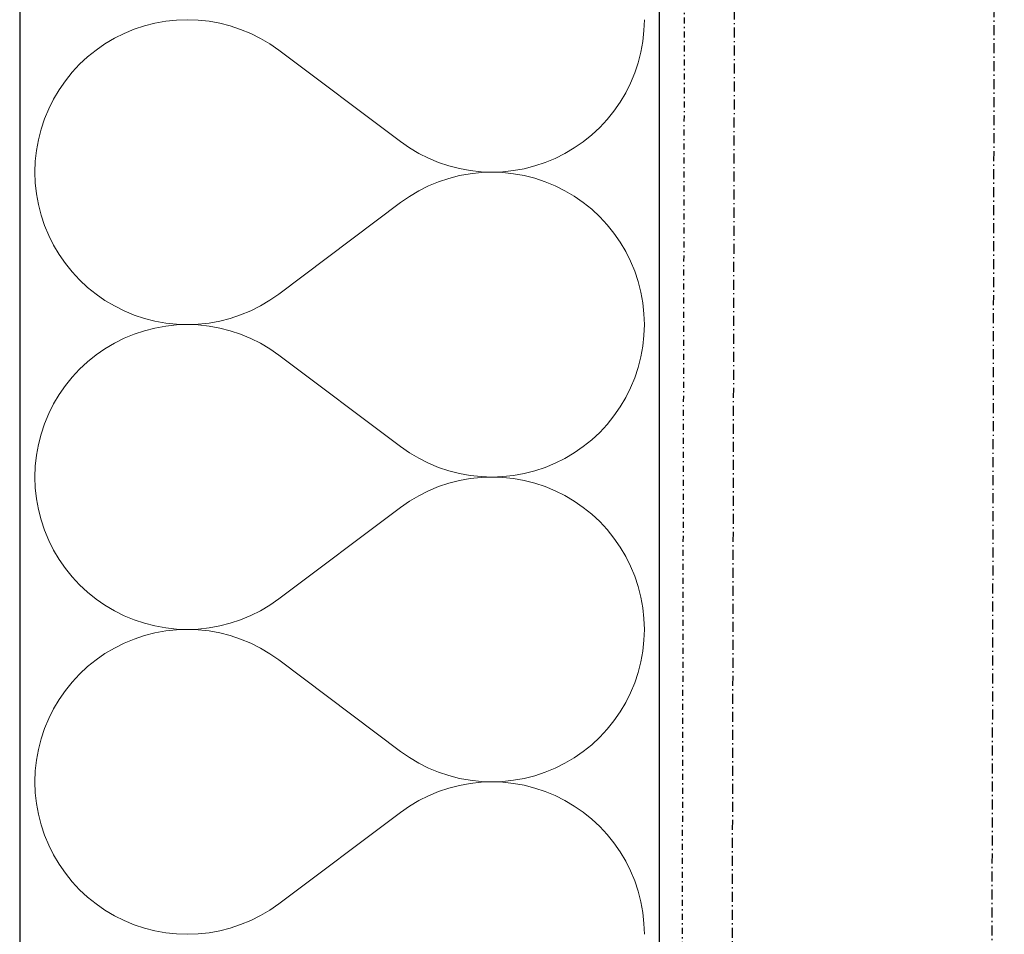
# Model space of a CAD drawing. Header units: millimetres. Extents: x -24674 to 2959, y -2716 to 20653.
# Tile 105 of 161: x -322 to -76, y 2971 to 3200. Entities that reach past the tile are written whole.
import ezdxf

# ---------------------------------------------------------------- set-up
doc = ezdxf.new("R2010")
doc.units = ezdxf.units.MM
doc.header["$MEASUREMENT"] = 0
for name, pattern in [('Wipeout_Contour', [1000, 0, -1000]), ('Čerchovaná M', [4.5, 2.5, -0.85, 0.3, -0.85]), ('Čerchovaná S', [3.5, 1.5, -0.85, 0.3, -0.85])]:
    doc.linetypes.add(name, pattern=pattern)
for name, color, linetype in [('9._POHLED ZÁPADNÍ_1_Nové_Konstrukce - krov', 7, 'Continuous'), ('9._POHLED ZÁPADNÍ_1_Nové_Konstrukce - nosné', 7, 'Continuous'), ('9._POHLED ZÁPADNÍ_1_Nové_Výplně - Povrchové', 7, 'Continuous'), ('9._POHLED ZÁPADNÍ_1_Nové_Výplně – Řezové', 7, 'Continuous'), ('9._POHLED ZÁPADNÍ_1_VÝTAH VAR 1', 7, 'Continuous')]:
    doc.layers.add(name, color=color, linetype=linetype)

# ---------------------------------------------------------------- blocks, each defined once
blk = doc.blocks.new('*X13', base_point=(-27719.5, -6043.99))
at = {"layer": '9._POHLED ZÁPADNÍ_1_Nové_Výplně – Řezové', "color": 21, "linetype": 'Continuous', "lineweight": 20, "true_color": 0xffaaaa}
for p, q in [((-290.5, 3198.46), (-293.08, 3197.6)), ((-287.87, 3199.13), (-290.5, 3198.46)), ((-285.19, 3199.62), (-287.87, 3199.13)), ((-282.48, 3199.9), (-285.19, 3199.62)), ((-279.76, 3200), (-282.48, 3199.9)), ((-277.05, 3199.9), (-279.76, 3200)), ((-274.34, 3199.61), (-277.05, 3199.9)), ((-271.66, 3199.12), (-274.34, 3199.61)), ((-269.03, 3198.45), (-271.66, 3199.12)), ((-266.45, 3197.59), (-269.03, 3198.45)), ((-165.6, 3197.28), (-165.5, 3200)), ((-295.6, 3196.56), (-298.03, 3195.35)), ((-293.08, 3197.6), (-295.6, 3196.56)), ((-263.93, 3196.54), (-266.45, 3197.59)), ((-261.5, 3195.32), (-263.93, 3196.54)), ((-165.89, 3194.58), (-165.6, 3197.28)), ((-300.37, 3193.96), (-302.61, 3192.41)), ((-298.03, 3195.35), (-300.37, 3193.96)), ((-259.16, 3193.93), (-261.5, 3195.32)), ((-256.93, 3192.38), (-259.16, 3193.93)), ((-166.37, 3191.9), (-165.89, 3194.58)), ((-304.73, 3190.7), (-306.72, 3188.85)), ((-302.61, 3192.41), (-304.73, 3190.7)), ((-256.93, 3192.38), (-226.46, 3169.52)), ((-167.05, 3189.26), (-166.37, 3191.9)), ((-306.72, 3188.85), (-308.57, 3186.86)), ((-167.91, 3186.68), (-167.05, 3189.26)), ((-308.57, 3186.86), (-310.28, 3184.74)), ((-168.95, 3184.17), (-167.91, 3186.68)), ((-310.28, 3184.74), (-311.83, 3182.51)), ((-170.17, 3181.74), (-168.95, 3184.17)), ((-311.83, 3182.51), (-313.22, 3180.17)), ((-171.56, 3179.4), (-170.17, 3181.74)), ((-313.22, 3180.17), (-314.44, 3177.74)), ((-173.11, 3177.16), (-171.56, 3179.4)), ((-314.44, 3177.74), (-315.48, 3175.22)), ((-174.81, 3175.04), (-173.11, 3177.16)), ((-315.48, 3175.22), (-316.34, 3172.64)), ((-176.67, 3173.05), (-174.81, 3175.04)), ((-316.34, 3172.64), (-317.01, 3170.01)), ((-180.78, 3169.49), (-178.66, 3171.2)), ((-178.66, 3171.2), (-176.67, 3173.05)), ((-317.01, 3170.01), (-317.5, 3167.33)), ((-226.46, 3169.52), (-224.22, 3167.97)), ((-183.02, 3167.94), (-180.78, 3169.49)), ((-317.5, 3167.33), (-317.79, 3164.62)), ((-224.22, 3167.97), (-221.88, 3166.58)), ((-221.88, 3166.58), (-219.45, 3165.36)), ((-187.79, 3165.34), (-185.36, 3166.56)), ((-185.36, 3166.56), (-183.02, 3167.94)), ((-317.79, 3164.62), (-317.88, 3161.9)), ((-219.45, 3165.36), (-216.94, 3164.32)), ((-216.94, 3164.32), (-214.36, 3163.46)), ((-192.88, 3163.44), (-190.3, 3164.3)), ((-190.3, 3164.3), (-187.79, 3165.34)), ((-317.88, 3161.9), (-317.79, 3159.19)), ((-214.36, 3163.46), (-211.72, 3162.78)), ((-211.72, 3161.03), (-214.36, 3160.35)), ((-211.72, 3162.78), (-209.05, 3162.3)), ((-209.05, 3161.51), (-211.72, 3161.03)), ((-209.05, 3162.3), (-206.34, 3162)), ((-206.34, 3161.81), (-209.05, 3161.51)), ((-206.34, 3162), (-203.62, 3161.9)), ((-203.62, 3161.9), (-206.34, 3161.81)), ((-203.62, 3161.9), (-200.9, 3162)), ((-200.9, 3161.81), (-203.62, 3161.9)), ((-200.9, 3162), (-198.2, 3162.29)), ((-198.2, 3161.52), (-200.9, 3161.81)), ((-198.2, 3162.29), (-195.52, 3162.77)), ((-195.52, 3161.04), (-198.2, 3161.52)), ((-195.52, 3162.77), (-192.88, 3163.44)), ((-192.88, 3160.37), (-195.52, 3161.04)), ((-317.79, 3159.19), (-317.5, 3156.48)), ((-216.94, 3159.49), (-219.45, 3158.45)), ((-214.36, 3160.35), (-216.94, 3159.49)), ((-190.3, 3159.51), (-192.88, 3160.37)), ((-187.79, 3158.47), (-190.3, 3159.51)), ((-317.5, 3156.48), (-317.01, 3153.8)), ((-221.88, 3157.23), (-224.22, 3155.84)), ((-219.45, 3158.45), (-221.88, 3157.23)), ((-185.36, 3157.25), (-187.79, 3158.47)), ((-183.02, 3155.87), (-185.36, 3157.25)), ((-317.01, 3153.8), (-316.34, 3151.17)), ((-256.93, 3131.43), (-226.46, 3154.29)), ((-224.22, 3155.84), (-226.46, 3154.29)), ((-180.78, 3154.31), (-183.02, 3155.87)), ((-178.66, 3152.61), (-180.78, 3154.31)), ((-176.67, 3150.76), (-178.66, 3152.61)), ((-316.34, 3151.17), (-315.48, 3148.59)), ((-174.81, 3148.76), (-176.67, 3150.76)), ((-173.11, 3146.65), (-174.81, 3148.76)), ((-315.48, 3148.59), (-314.44, 3146.07)), ((-171.56, 3144.41), (-173.11, 3146.65)), ((-314.44, 3146.07), (-313.22, 3143.64)), ((-170.17, 3142.07), (-171.56, 3144.41)), ((-313.22, 3143.64), (-311.83, 3141.3)), ((-168.95, 3139.64), (-170.17, 3142.07)), ((-311.83, 3141.3), (-310.28, 3139.07)), ((-310.28, 3139.07), (-308.57, 3136.95)), ((-167.91, 3137.13), (-168.95, 3139.64)), ((-308.57, 3136.95), (-306.72, 3134.96)), ((-167.05, 3134.55), (-167.91, 3137.13)), ((-306.72, 3134.96), (-304.73, 3133.11)), ((-166.37, 3131.91), (-167.05, 3134.55)), ((-304.73, 3133.11), (-302.61, 3131.4)), ((-165.89, 3129.23), (-166.37, 3131.91)), ((-302.61, 3131.4), (-300.37, 3129.85)), ((-300.37, 3129.85), (-298.03, 3128.46)), ((-261.5, 3128.48), (-259.16, 3129.88)), ((-259.16, 3129.88), (-256.93, 3131.43)), ((-165.6, 3126.53), (-165.89, 3129.23)), ((-298.03, 3128.46), (-295.6, 3127.24)), ((-295.6, 3127.24), (-293.08, 3126.2)), ((-266.45, 3126.22), (-263.93, 3127.27)), ((-263.93, 3127.27), (-261.5, 3128.48)), ((-293.08, 3126.2), (-290.5, 3125.35)), ((-290.5, 3125.35), (-287.87, 3124.68)), ((-287.87, 3124.68), (-285.19, 3124.19)), ((-285.19, 3124.19), (-282.48, 3123.9)), ((-277.05, 3123.91), (-274.34, 3124.2)), ((-274.34, 3124.2), (-271.66, 3124.69)), ((-271.66, 3124.69), (-269.03, 3125.36)), ((-269.03, 3125.36), (-266.45, 3126.22)), ((-165.5, 3123.81), (-165.6, 3126.53)), ((-290.5, 3122.27), (-293.08, 3121.41)), ((-287.87, 3122.94), (-290.5, 3122.27)), ((-285.19, 3123.42), (-287.87, 3122.94)), ((-282.48, 3123.71), (-285.19, 3123.42)), ((-282.48, 3123.9), (-279.76, 3123.81)), ((-279.76, 3123.81), (-282.48, 3123.71)), ((-279.76, 3123.81), (-277.05, 3123.91)), ((-277.05, 3123.71), (-279.76, 3123.81)), ((-274.34, 3123.42), (-277.05, 3123.71)), ((-271.66, 3122.93), (-274.34, 3123.42)), ((-269.03, 3122.26), (-271.66, 3122.93)), ((-266.45, 3121.4), (-269.03, 3122.26)), ((-165.6, 3121.09), (-165.5, 3123.81)), ((-295.6, 3120.37), (-298.03, 3119.16)), ((-293.08, 3121.41), (-295.6, 3120.37)), ((-263.93, 3120.35), (-266.45, 3121.4)), ((-261.5, 3119.13), (-263.93, 3120.35)), ((-165.89, 3118.39), (-165.6, 3121.09)), ((-300.37, 3117.77), (-302.61, 3116.22)), ((-298.03, 3119.16), (-300.37, 3117.77)), ((-259.16, 3117.74), (-261.5, 3119.13)), ((-256.93, 3116.19), (-259.16, 3117.74)), ((-166.37, 3115.71), (-165.89, 3118.39)), ((-304.73, 3114.51), (-306.72, 3112.66)), ((-302.61, 3116.22), (-304.73, 3114.51)), ((-256.93, 3116.19), (-226.46, 3093.33)), ((-167.05, 3113.07), (-166.37, 3115.71)), ((-306.72, 3112.66), (-308.57, 3110.67)), ((-167.91, 3110.49), (-167.05, 3113.07)), ((-308.57, 3110.67), (-310.28, 3108.55)), ((-168.95, 3107.98), (-167.91, 3110.49)), ((-310.28, 3108.55), (-311.83, 3106.32)), ((-170.17, 3105.55), (-168.95, 3107.98)), ((-311.83, 3106.32), (-313.22, 3103.98)), ((-171.56, 3103.21), (-170.17, 3105.55)), ((-313.22, 3103.98), (-314.44, 3101.55)), ((-173.11, 3100.97), (-171.56, 3103.21)), ((-314.44, 3101.55), (-315.48, 3099.03)), ((-174.81, 3098.85), (-173.11, 3100.97)), ((-315.48, 3099.03), (-316.34, 3096.45)), ((-176.67, 3096.86), (-174.81, 3098.85)), ((-316.34, 3096.45), (-317.01, 3093.82)), ((-180.78, 3093.3), (-178.66, 3095.01)), ((-178.66, 3095.01), (-176.67, 3096.86)), ((-317.01, 3093.82), (-317.5, 3091.14)), ((-226.46, 3093.33), (-224.22, 3091.78)), ((-183.02, 3091.75), (-180.78, 3093.3)), ((-317.5, 3091.14), (-317.79, 3088.43)), ((-224.22, 3091.78), (-221.88, 3090.39)), ((-221.88, 3090.39), (-219.45, 3089.17)), ((-187.79, 3089.15), (-185.36, 3090.37)), ((-185.36, 3090.37), (-183.02, 3091.75)), ((-317.79, 3088.43), (-317.88, 3085.71)), ((-219.45, 3089.17), (-216.94, 3088.13)), ((-216.94, 3088.13), (-214.36, 3087.27)), ((-214.36, 3087.27), (-211.72, 3086.59)), ((-195.52, 3086.58), (-192.88, 3087.25)), ((-192.88, 3087.25), (-190.3, 3088.11)), ((-190.3, 3088.11), (-187.79, 3089.15)), ((-317.88, 3085.71), (-317.79, 3083)), ((-211.72, 3084.84), (-214.36, 3084.16)), ((-211.72, 3086.59), (-209.05, 3086.11)), ((-209.05, 3085.32), (-211.72, 3084.84)), ((-209.05, 3086.11), (-206.34, 3085.81)), ((-206.34, 3085.62), (-209.05, 3085.32)), ((-206.34, 3085.81), (-203.62, 3085.71)), ((-203.62, 3085.71), (-206.34, 3085.62)), ((-203.62, 3085.71), (-200.9, 3085.81)), ((-200.9, 3085.62), (-203.62, 3085.71)), ((-200.9, 3085.81), (-198.2, 3086.1)), ((-198.2, 3085.33), (-200.9, 3085.62)), ((-198.2, 3086.1), (-195.52, 3086.58)), ((-195.52, 3084.85), (-198.2, 3085.33)), ((-192.88, 3084.18), (-195.52, 3084.85)), ((-317.79, 3083), (-317.5, 3080.29)), ((-219.45, 3082.26), (-221.88, 3081.04)), ((-216.94, 3083.3), (-219.45, 3082.26)), ((-214.36, 3084.16), (-216.94, 3083.3)), ((-190.3, 3083.32), (-192.88, 3084.18)), ((-187.79, 3082.28), (-190.3, 3083.32)), ((-185.36, 3081.06), (-187.79, 3082.28)), ((-317.5, 3080.29), (-317.01, 3077.61)), ((-221.88, 3081.04), (-224.22, 3079.65)), ((-183.02, 3079.68), (-185.36, 3081.06)), ((-317.01, 3077.61), (-316.34, 3074.98)), ((-256.93, 3055.24), (-226.46, 3078.1)), ((-224.22, 3079.65), (-226.46, 3078.1)), ((-180.78, 3078.12), (-183.02, 3079.68)), ((-178.66, 3076.42), (-180.78, 3078.12)), ((-316.34, 3074.98), (-315.48, 3072.4)), ((-176.67, 3074.57), (-178.66, 3076.42)), ((-174.81, 3072.57), (-176.67, 3074.57)), ((-173.11, 3070.46), (-174.81, 3072.57)), ((-315.48, 3072.4), (-314.44, 3069.88)), ((-171.56, 3068.22), (-173.11, 3070.46)), ((-314.44, 3069.88), (-313.22, 3067.45)), ((-170.17, 3065.88), (-171.56, 3068.22)), ((-313.22, 3067.45), (-311.83, 3065.11)), ((-311.83, 3065.11), (-310.28, 3062.88)), ((-168.95, 3063.45), (-170.17, 3065.88)), ((-310.28, 3062.88), (-308.57, 3060.76)), ((-167.91, 3060.94), (-168.95, 3063.45)), ((-308.57, 3060.76), (-306.72, 3058.77)), ((-167.05, 3058.36), (-167.91, 3060.94)), ((-306.72, 3058.77), (-304.73, 3056.92)), ((-166.37, 3055.72), (-167.05, 3058.36)), ((-304.73, 3056.92), (-302.61, 3055.21)), ((-302.61, 3055.21), (-300.37, 3053.66)), ((-259.16, 3053.68), (-256.93, 3055.24)), ((-165.89, 3053.04), (-166.37, 3055.72)), ((-300.37, 3053.66), (-298.03, 3052.27)), ((-261.5, 3052.29), (-259.16, 3053.68)), ((-165.6, 3050.34), (-165.89, 3053.04)), ((-298.03, 3052.27), (-295.6, 3051.05)), ((-295.6, 3051.05), (-293.08, 3050.01)), ((-266.45, 3050.03), (-263.93, 3051.07)), ((-263.93, 3051.07), (-261.5, 3052.29)), ((-165.5, 3047.62), (-165.6, 3050.34)), ((-293.08, 3050.01), (-290.5, 3049.16)), ((-290.5, 3049.16), (-287.87, 3048.49)), ((-287.87, 3048.49), (-285.19, 3048)), ((-285.19, 3048), (-282.48, 3047.71)), ((-277.05, 3047.72), (-274.34, 3048.01)), ((-274.34, 3048.01), (-271.66, 3048.5)), ((-271.66, 3048.5), (-269.03, 3049.17)), ((-269.03, 3049.17), (-266.45, 3050.03)), ((-290.5, 3046.08), (-293.08, 3045.22)), ((-287.87, 3046.75), (-290.5, 3046.08)), ((-285.19, 3047.23), (-287.87, 3046.75)), ((-282.48, 3047.52), (-285.19, 3047.23)), ((-282.48, 3047.71), (-279.76, 3047.62)), ((-279.76, 3047.62), (-282.48, 3047.52)), ((-279.76, 3047.62), (-277.05, 3047.72)), ((-277.05, 3047.52), (-279.76, 3047.62)), ((-274.34, 3047.23), (-277.05, 3047.52)), ((-271.66, 3046.74), (-274.34, 3047.23)), ((-269.03, 3046.07), (-271.66, 3046.74)), ((-266.45, 3045.21), (-269.03, 3046.07)), ((-165.6, 3044.9), (-165.5, 3047.62)), ((-298.03, 3042.97), (-300.37, 3041.58)), ((-295.6, 3044.18), (-298.03, 3042.97)), ((-293.08, 3045.22), (-295.6, 3044.18)), ((-263.93, 3044.16), (-266.45, 3045.21)), ((-261.5, 3042.94), (-263.93, 3044.16)), ((-259.16, 3041.55), (-261.5, 3042.94)), ((-165.89, 3042.2), (-165.6, 3044.9)), ((-300.37, 3041.58), (-302.61, 3040.03)), ((-256.93, 3040), (-259.16, 3041.55)), ((-166.37, 3039.52), (-165.89, 3042.2)), ((-304.73, 3038.32), (-306.72, 3036.47)), ((-302.61, 3040.03), (-304.73, 3038.32)), ((-256.93, 3040), (-226.46, 3017.14)), ((-167.05, 3036.88), (-166.37, 3039.52)), ((-306.72, 3036.47), (-308.57, 3034.48)), ((-167.91, 3034.3), (-167.05, 3036.88)), ((-308.57, 3034.48), (-310.28, 3032.36)), ((-168.95, 3031.79), (-167.91, 3034.3)), ((-310.28, 3032.36), (-311.83, 3030.13)), ((-170.17, 3029.36), (-168.95, 3031.79)), ((-311.83, 3030.13), (-313.22, 3027.79)), ((-171.56, 3027.02), (-170.17, 3029.36)), ((-313.22, 3027.79), (-314.44, 3025.36)), ((-173.11, 3024.78), (-171.56, 3027.02)), ((-314.44, 3025.36), (-315.48, 3022.84)), ((-174.81, 3022.66), (-173.11, 3024.78)), ((-315.48, 3022.84), (-316.34, 3020.26)), ((-176.67, 3020.67), (-174.81, 3022.66)), ((-316.34, 3020.26), (-317.01, 3017.62)), ((-180.78, 3017.11), (-178.66, 3018.82)), ((-178.66, 3018.82), (-176.67, 3020.67)), ((-317.01, 3017.62), (-317.5, 3014.95)), ((-226.46, 3017.14), (-224.22, 3015.59)), ((-183.02, 3015.56), (-180.78, 3017.11)), ((-317.5, 3014.95), (-317.79, 3012.24)), ((-224.22, 3015.59), (-221.88, 3014.2)), ((-221.88, 3014.2), (-219.45, 3012.98)), ((-187.79, 3012.96), (-185.36, 3014.18)), ((-185.36, 3014.18), (-183.02, 3015.56)), ((-317.79, 3012.24), (-317.88, 3009.52)), ((-219.45, 3012.98), (-216.94, 3011.94)), ((-216.94, 3011.94), (-214.36, 3011.08)), ((-214.36, 3011.08), (-211.72, 3010.4)), ((-195.52, 3010.39), (-192.88, 3011.06)), ((-192.88, 3011.06), (-190.3, 3011.92)), ((-190.3, 3011.92), (-187.79, 3012.96)), ((-317.88, 3009.52), (-317.79, 3006.81)), ((-211.72, 3008.65), (-214.36, 3007.97)), ((-211.72, 3010.4), (-209.05, 3009.92)), ((-209.05, 3009.13), (-211.72, 3008.65)), ((-209.05, 3009.92), (-206.34, 3009.62)), ((-206.34, 3009.42), (-209.05, 3009.13)), ((-206.34, 3009.62), (-203.62, 3009.52)), ((-203.62, 3009.52), (-206.34, 3009.42)), ((-203.62, 3009.52), (-200.9, 3009.62)), ((-200.9, 3009.43), (-203.62, 3009.52)), ((-200.9, 3009.62), (-198.2, 3009.91)), ((-198.2, 3009.14), (-200.9, 3009.43)), ((-198.2, 3009.91), (-195.52, 3010.39)), ((-195.52, 3008.66), (-198.2, 3009.14)), ((-192.88, 3007.99), (-195.52, 3008.66)), ((-317.79, 3006.81), (-317.5, 3004.1)), ((-219.45, 3006.07), (-221.88, 3004.85)), ((-216.94, 3007.11), (-219.45, 3006.07)), ((-214.36, 3007.97), (-216.94, 3007.11)), ((-190.3, 3007.13), (-192.88, 3007.99)), ((-187.79, 3006.09), (-190.3, 3007.13)), ((-185.36, 3004.87), (-187.79, 3006.09)), ((-317.5, 3004.1), (-317.01, 3001.42)), ((-221.88, 3004.85), (-224.22, 3003.46)), ((-183.02, 3003.48), (-185.36, 3004.87)), ((-180.78, 3001.93), (-183.02, 3003.48)), ((-317.01, 3001.42), (-316.34, 2998.79)), ((-256.93, 2979.05), (-226.46, 3001.9)), ((-224.22, 3003.46), (-226.46, 3001.9)), ((-178.66, 3000.23), (-180.78, 3001.93)), ((-316.34, 2998.79), (-315.48, 2996.21)), ((-176.67, 2998.37), (-178.66, 3000.23)), ((-315.48, 2996.21), (-314.44, 2993.69)), ((-174.81, 2996.38), (-176.67, 2998.37)), ((-173.11, 2994.27), (-174.81, 2996.38)), ((-314.44, 2993.69), (-313.22, 2991.26)), ((-171.56, 2992.03), (-173.11, 2994.27)), ((-313.22, 2991.26), (-311.83, 2988.92)), ((-170.17, 2989.69), (-171.56, 2992.03)), ((-311.83, 2988.92), (-310.28, 2986.69)), ((-168.95, 2987.26), (-170.17, 2989.69)), ((-310.28, 2986.69), (-308.57, 2984.57)), ((-167.91, 2984.75), (-168.95, 2987.26)), ((-308.57, 2984.57), (-306.72, 2982.58)), ((-167.05, 2982.17), (-167.91, 2984.75)), ((-306.72, 2982.58), (-304.73, 2980.72)), ((-166.37, 2979.53), (-167.05, 2982.17)), ((-304.73, 2980.72), (-302.61, 2979.02)), ((-302.61, 2979.02), (-300.37, 2977.47)), ((-259.16, 2977.49), (-256.93, 2979.05)), ((-165.89, 2976.85), (-166.37, 2979.53)), ((-300.37, 2977.47), (-298.03, 2976.08)), ((-261.5, 2976.1), (-259.16, 2977.49)), ((-165.6, 2974.15), (-165.89, 2976.85)), ((-298.03, 2976.08), (-295.6, 2974.86)), ((-295.6, 2974.86), (-293.08, 2973.82)), ((-266.45, 2973.84), (-263.93, 2974.88)), ((-263.93, 2974.88), (-261.5, 2976.1)), ((-165.5, 2971.43), (-165.6, 2974.15)), ((-293.08, 2973.82), (-290.5, 2972.97)), ((-290.5, 2972.97), (-287.87, 2972.29)), ((-287.87, 2972.29), (-285.19, 2971.81)), ((-285.19, 2971.81), (-282.48, 2971.52)), ((-282.48, 2971.52), (-279.76, 2971.43)), ((-279.76, 2971.43), (-277.05, 2971.53)), ((-277.05, 2971.53), (-274.34, 2971.82)), ((-274.34, 2971.82), (-271.66, 2972.31)), ((-271.66, 2972.31), (-269.03, 2972.98)), ((-269.03, 2972.98), (-266.45, 2973.84))]:
    blk.add_line(p, q, dxfattribs=at)
blk = doc.blocks.new('*X24', base_point=(-27719.5, -6043.99))
at = {"layer": '9._POHLED ZÁPADNÍ_1_Nové_Výplně – Řezové', "color": 21, "linetype": 'Continuous', "lineweight": 20, "true_color": 0xffaaaa}
for p, q in [((-290.5, 3198.46), (-293.08, 3197.6)), ((-287.87, 3199.13), (-290.5, 3198.46)), ((-285.19, 3199.62), (-287.87, 3199.13)), ((-282.48, 3199.9), (-285.19, 3199.62)), ((-279.76, 3200), (-282.48, 3199.9)), ((-277.05, 3199.9), (-279.76, 3200)), ((-274.34, 3199.61), (-277.05, 3199.9)), ((-271.66, 3199.12), (-274.34, 3199.61)), ((-269.03, 3198.45), (-271.66, 3199.12)), ((-266.45, 3197.59), (-269.03, 3198.45)), ((-165.6, 3197.28), (-165.5, 3200)), ((-295.6, 3196.56), (-298.03, 3195.35)), ((-293.08, 3197.6), (-295.6, 3196.56)), ((-263.93, 3196.54), (-266.45, 3197.59)), ((-261.5, 3195.32), (-263.93, 3196.54)), ((-165.89, 3194.58), (-165.6, 3197.28)), ((-300.37, 3193.96), (-302.61, 3192.41)), ((-298.03, 3195.35), (-300.37, 3193.96)), ((-259.16, 3193.93), (-261.5, 3195.32)), ((-256.93, 3192.38), (-259.16, 3193.93)), ((-166.37, 3191.9), (-165.89, 3194.58)), ((-304.73, 3190.7), (-306.72, 3188.85)), ((-302.61, 3192.41), (-304.73, 3190.7)), ((-256.93, 3192.38), (-226.46, 3169.52)), ((-167.05, 3189.26), (-166.37, 3191.9)), ((-306.72, 3188.85), (-308.57, 3186.86)), ((-167.91, 3186.68), (-167.05, 3189.26)), ((-308.57, 3186.86), (-310.28, 3184.74)), ((-168.95, 3184.17), (-167.91, 3186.68)), ((-310.28, 3184.74), (-311.83, 3182.51)), ((-170.17, 3181.74), (-168.95, 3184.17)), ((-311.83, 3182.51), (-313.22, 3180.17)), ((-171.56, 3179.4), (-170.17, 3181.74)), ((-313.22, 3180.17), (-314.44, 3177.74)), ((-173.11, 3177.16), (-171.56, 3179.4)), ((-314.44, 3177.74), (-315.48, 3175.22)), ((-174.81, 3175.04), (-173.11, 3177.16)), ((-315.48, 3175.22), (-316.34, 3172.64)), ((-176.67, 3173.05), (-174.81, 3175.04)), ((-316.34, 3172.64), (-317.01, 3170.01)), ((-180.78, 3169.49), (-178.66, 3171.2)), ((-178.66, 3171.2), (-176.67, 3173.05)), ((-317.01, 3170.01), (-317.5, 3167.33)), ((-226.46, 3169.52), (-224.22, 3167.97)), ((-183.02, 3167.94), (-180.78, 3169.49)), ((-317.5, 3167.33), (-317.79, 3164.62)), ((-224.22, 3167.97), (-221.88, 3166.58)), ((-221.88, 3166.58), (-219.45, 3165.36)), ((-187.79, 3165.34), (-185.36, 3166.56)), ((-185.36, 3166.56), (-183.02, 3167.94)), ((-317.79, 3164.62), (-317.88, 3161.9)), ((-219.45, 3165.36), (-216.94, 3164.32)), ((-216.94, 3164.32), (-214.36, 3163.46)), ((-192.88, 3163.44), (-190.3, 3164.3)), ((-190.3, 3164.3), (-187.79, 3165.34)), ((-317.88, 3161.9), (-317.79, 3159.19)), ((-214.36, 3163.46), (-211.72, 3162.78)), ((-211.72, 3161.03), (-214.36, 3160.35)), ((-211.72, 3162.78), (-209.05, 3162.3)), ((-209.05, 3161.51), (-211.72, 3161.03)), ((-209.05, 3162.3), (-206.34, 3162)), ((-206.34, 3161.81), (-209.05, 3161.51)), ((-206.34, 3162), (-203.62, 3161.9)), ((-203.62, 3161.9), (-206.34, 3161.81)), ((-203.62, 3161.9), (-200.9, 3162)), ((-200.9, 3161.81), (-203.62, 3161.9)), ((-200.9, 3162), (-198.2, 3162.29)), ((-198.2, 3161.52), (-200.9, 3161.81)), ((-198.2, 3162.29), (-195.52, 3162.77)), ((-195.52, 3161.04), (-198.2, 3161.52)), ((-195.52, 3162.77), (-192.88, 3163.44)), ((-192.88, 3160.37), (-195.52, 3161.04)), ((-317.79, 3159.19), (-317.5, 3156.48)), ((-216.94, 3159.49), (-219.45, 3158.45)), ((-214.36, 3160.35), (-216.94, 3159.49)), ((-190.3, 3159.51), (-192.88, 3160.37)), ((-187.79, 3158.47), (-190.3, 3159.51)), ((-317.5, 3156.48), (-317.01, 3153.8)), ((-221.88, 3157.23), (-224.22, 3155.84)), ((-219.45, 3158.45), (-221.88, 3157.23)), ((-185.36, 3157.25), (-187.79, 3158.47)), ((-183.02, 3155.87), (-185.36, 3157.25)), ((-317.01, 3153.8), (-316.34, 3151.17)), ((-256.93, 3131.43), (-226.46, 3154.29)), ((-224.22, 3155.84), (-226.46, 3154.29)), ((-180.78, 3154.31), (-183.02, 3155.87)), ((-178.66, 3152.61), (-180.78, 3154.31)), ((-176.67, 3150.76), (-178.66, 3152.61)), ((-316.34, 3151.17), (-315.48, 3148.59)), ((-174.81, 3148.76), (-176.67, 3150.76)), ((-173.11, 3146.65), (-174.81, 3148.76)), ((-315.48, 3148.59), (-314.44, 3146.07)), ((-171.56, 3144.41), (-173.11, 3146.65)), ((-314.44, 3146.07), (-313.22, 3143.64)), ((-170.17, 3142.07), (-171.56, 3144.41)), ((-313.22, 3143.64), (-311.83, 3141.3)), ((-168.95, 3139.64), (-170.17, 3142.07)), ((-311.83, 3141.3), (-310.28, 3139.07)), ((-310.28, 3139.07), (-308.57, 3136.95)), ((-167.91, 3137.13), (-168.95, 3139.64)), ((-308.57, 3136.95), (-306.72, 3134.96)), ((-167.05, 3134.55), (-167.91, 3137.13)), ((-306.72, 3134.96), (-304.73, 3133.11)), ((-166.37, 3131.91), (-167.05, 3134.55)), ((-304.73, 3133.11), (-302.61, 3131.4)), ((-165.89, 3129.23), (-166.37, 3131.91)), ((-302.61, 3131.4), (-300.37, 3129.85)), ((-300.37, 3129.85), (-298.03, 3128.46)), ((-261.5, 3128.48), (-259.16, 3129.88)), ((-259.16, 3129.88), (-256.93, 3131.43)), ((-165.6, 3126.53), (-165.89, 3129.23)), ((-298.03, 3128.46), (-295.6, 3127.24)), ((-295.6, 3127.24), (-293.08, 3126.2)), ((-266.45, 3126.22), (-263.93, 3127.27)), ((-263.93, 3127.27), (-261.5, 3128.48)), ((-293.08, 3126.2), (-290.5, 3125.35)), ((-290.5, 3125.35), (-287.87, 3124.68)), ((-287.87, 3124.68), (-285.19, 3124.19)), ((-285.19, 3124.19), (-282.48, 3123.9)), ((-277.05, 3123.91), (-274.34, 3124.2)), ((-274.34, 3124.2), (-271.66, 3124.69)), ((-271.66, 3124.69), (-269.03, 3125.36)), ((-269.03, 3125.36), (-266.45, 3126.22)), ((-165.5, 3123.81), (-165.6, 3126.53)), ((-290.5, 3122.27), (-293.08, 3121.41)), ((-287.87, 3122.94), (-290.5, 3122.27)), ((-285.19, 3123.42), (-287.87, 3122.94)), ((-282.48, 3123.71), (-285.19, 3123.42)), ((-282.48, 3123.9), (-279.76, 3123.81)), ((-279.76, 3123.81), (-282.48, 3123.71)), ((-279.76, 3123.81), (-277.05, 3123.91)), ((-277.05, 3123.71), (-279.76, 3123.81)), ((-274.34, 3123.42), (-277.05, 3123.71)), ((-271.66, 3122.93), (-274.34, 3123.42)), ((-269.03, 3122.26), (-271.66, 3122.93)), ((-266.45, 3121.4), (-269.03, 3122.26)), ((-165.6, 3121.09), (-165.5, 3123.81)), ((-295.6, 3120.37), (-298.03, 3119.16)), ((-293.08, 3121.41), (-295.6, 3120.37)), ((-263.93, 3120.35), (-266.45, 3121.4)), ((-261.5, 3119.13), (-263.93, 3120.35)), ((-165.89, 3118.39), (-165.6, 3121.09)), ((-300.37, 3117.77), (-302.61, 3116.22)), ((-298.03, 3119.16), (-300.37, 3117.77)), ((-259.16, 3117.74), (-261.5, 3119.13)), ((-256.93, 3116.19), (-259.16, 3117.74)), ((-166.37, 3115.71), (-165.89, 3118.39)), ((-304.73, 3114.51), (-306.72, 3112.66)), ((-302.61, 3116.22), (-304.73, 3114.51)), ((-256.93, 3116.19), (-226.46, 3093.33)), ((-167.05, 3113.07), (-166.37, 3115.71)), ((-306.72, 3112.66), (-308.57, 3110.67)), ((-167.91, 3110.49), (-167.05, 3113.07)), ((-308.57, 3110.67), (-310.28, 3108.55)), ((-168.95, 3107.98), (-167.91, 3110.49)), ((-310.28, 3108.55), (-311.83, 3106.32)), ((-170.17, 3105.55), (-168.95, 3107.98)), ((-311.83, 3106.32), (-313.22, 3103.98)), ((-171.56, 3103.21), (-170.17, 3105.55)), ((-313.22, 3103.98), (-314.44, 3101.55)), ((-173.11, 3100.97), (-171.56, 3103.21)), ((-314.44, 3101.55), (-315.48, 3099.03)), ((-174.81, 3098.85), (-173.11, 3100.97)), ((-315.48, 3099.03), (-316.34, 3096.45)), ((-176.67, 3096.86), (-174.81, 3098.85)), ((-316.34, 3096.45), (-317.01, 3093.82)), ((-180.78, 3093.3), (-178.66, 3095.01)), ((-178.66, 3095.01), (-176.67, 3096.86)), ((-317.01, 3093.82), (-317.5, 3091.14)), ((-226.46, 3093.33), (-224.22, 3091.78)), ((-183.02, 3091.75), (-180.78, 3093.3)), ((-317.5, 3091.14), (-317.79, 3088.43)), ((-224.22, 3091.78), (-221.88, 3090.39)), ((-221.88, 3090.39), (-219.45, 3089.17)), ((-187.79, 3089.15), (-185.36, 3090.37)), ((-185.36, 3090.37), (-183.02, 3091.75)), ((-317.79, 3088.43), (-317.88, 3085.71)), ((-219.45, 3089.17), (-216.94, 3088.13)), ((-216.94, 3088.13), (-214.36, 3087.27)), ((-214.36, 3087.27), (-211.72, 3086.59)), ((-195.52, 3086.58), (-192.88, 3087.25)), ((-192.88, 3087.25), (-190.3, 3088.11)), ((-190.3, 3088.11), (-187.79, 3089.15)), ((-317.88, 3085.71), (-317.79, 3083)), ((-211.72, 3084.84), (-214.36, 3084.16)), ((-211.72, 3086.59), (-209.05, 3086.11)), ((-209.05, 3085.32), (-211.72, 3084.84)), ((-209.05, 3086.11), (-206.34, 3085.81)), ((-206.34, 3085.62), (-209.05, 3085.32)), ((-206.34, 3085.81), (-203.62, 3085.71)), ((-203.62, 3085.71), (-206.34, 3085.62)), ((-203.62, 3085.71), (-200.9, 3085.81)), ((-200.9, 3085.62), (-203.62, 3085.71)), ((-200.9, 3085.81), (-198.2, 3086.1)), ((-198.2, 3085.33), (-200.9, 3085.62)), ((-198.2, 3086.1), (-195.52, 3086.58)), ((-195.52, 3084.85), (-198.2, 3085.33)), ((-192.88, 3084.18), (-195.52, 3084.85)), ((-317.79, 3083), (-317.5, 3080.29)), ((-219.45, 3082.26), (-221.88, 3081.04)), ((-216.94, 3083.3), (-219.45, 3082.26)), ((-214.36, 3084.16), (-216.94, 3083.3)), ((-190.3, 3083.32), (-192.88, 3084.18)), ((-187.79, 3082.28), (-190.3, 3083.32)), ((-185.36, 3081.06), (-187.79, 3082.28)), ((-317.5, 3080.29), (-317.01, 3077.61)), ((-221.88, 3081.04), (-224.22, 3079.65)), ((-183.02, 3079.68), (-185.36, 3081.06)), ((-317.01, 3077.61), (-316.34, 3074.98)), ((-256.93, 3055.24), (-226.46, 3078.1)), ((-224.22, 3079.65), (-226.46, 3078.1)), ((-180.78, 3078.12), (-183.02, 3079.68)), ((-178.66, 3076.42), (-180.78, 3078.12)), ((-316.34, 3074.98), (-315.48, 3072.4)), ((-176.67, 3074.57), (-178.66, 3076.42)), ((-174.81, 3072.57), (-176.67, 3074.57)), ((-173.11, 3070.46), (-174.81, 3072.57)), ((-315.48, 3072.4), (-314.44, 3069.88)), ((-171.56, 3068.22), (-173.11, 3070.46)), ((-314.44, 3069.88), (-313.22, 3067.45)), ((-170.17, 3065.88), (-171.56, 3068.22)), ((-313.22, 3067.45), (-311.83, 3065.11)), ((-311.83, 3065.11), (-310.28, 3062.88)), ((-168.95, 3063.45), (-170.17, 3065.88)), ((-310.28, 3062.88), (-308.57, 3060.76)), ((-167.91, 3060.94), (-168.95, 3063.45)), ((-308.57, 3060.76), (-306.72, 3058.77)), ((-167.05, 3058.36), (-167.91, 3060.94)), ((-306.72, 3058.77), (-304.73, 3056.92)), ((-166.37, 3055.72), (-167.05, 3058.36)), ((-304.73, 3056.92), (-302.61, 3055.21)), ((-302.61, 3055.21), (-300.37, 3053.66)), ((-259.16, 3053.68), (-256.93, 3055.24)), ((-165.89, 3053.04), (-166.37, 3055.72)), ((-300.37, 3053.66), (-298.03, 3052.27)), ((-261.5, 3052.29), (-259.16, 3053.68)), ((-165.6, 3050.34), (-165.89, 3053.04)), ((-298.03, 3052.27), (-295.6, 3051.05)), ((-295.6, 3051.05), (-293.08, 3050.01)), ((-266.45, 3050.03), (-263.93, 3051.07)), ((-263.93, 3051.07), (-261.5, 3052.29)), ((-165.5, 3047.62), (-165.6, 3050.34)), ((-293.08, 3050.01), (-290.5, 3049.16)), ((-290.5, 3049.16), (-287.87, 3048.49)), ((-287.87, 3048.49), (-285.19, 3048)), ((-285.19, 3048), (-282.48, 3047.71)), ((-277.05, 3047.72), (-274.34, 3048.01)), ((-274.34, 3048.01), (-271.66, 3048.5)), ((-271.66, 3048.5), (-269.03, 3049.17)), ((-269.03, 3049.17), (-266.45, 3050.03)), ((-290.5, 3046.08), (-293.08, 3045.22)), ((-287.87, 3046.75), (-290.5, 3046.08)), ((-285.19, 3047.23), (-287.87, 3046.75)), ((-282.48, 3047.52), (-285.19, 3047.23)), ((-282.48, 3047.71), (-279.76, 3047.62)), ((-279.76, 3047.62), (-282.48, 3047.52)), ((-279.76, 3047.62), (-277.05, 3047.72)), ((-277.05, 3047.52), (-279.76, 3047.62)), ((-274.34, 3047.23), (-277.05, 3047.52)), ((-271.66, 3046.74), (-274.34, 3047.23)), ((-269.03, 3046.07), (-271.66, 3046.74)), ((-266.45, 3045.21), (-269.03, 3046.07)), ((-165.6, 3044.9), (-165.5, 3047.62)), ((-298.03, 3042.97), (-300.37, 3041.58)), ((-295.6, 3044.18), (-298.03, 3042.97)), ((-293.08, 3045.22), (-295.6, 3044.18)), ((-263.93, 3044.16), (-266.45, 3045.21)), ((-261.5, 3042.94), (-263.93, 3044.16)), ((-259.16, 3041.55), (-261.5, 3042.94)), ((-165.89, 3042.2), (-165.6, 3044.9)), ((-300.37, 3041.58), (-302.61, 3040.03)), ((-256.93, 3040), (-259.16, 3041.55)), ((-166.37, 3039.52), (-165.89, 3042.2)), ((-304.73, 3038.32), (-306.72, 3036.47)), ((-302.61, 3040.03), (-304.73, 3038.32)), ((-256.93, 3040), (-226.46, 3017.14)), ((-167.05, 3036.88), (-166.37, 3039.52)), ((-306.72, 3036.47), (-308.57, 3034.48)), ((-167.91, 3034.3), (-167.05, 3036.88)), ((-308.57, 3034.48), (-310.28, 3032.36)), ((-168.95, 3031.79), (-167.91, 3034.3)), ((-310.28, 3032.36), (-311.83, 3030.13)), ((-170.17, 3029.36), (-168.95, 3031.79)), ((-311.83, 3030.13), (-313.22, 3027.79)), ((-171.56, 3027.02), (-170.17, 3029.36)), ((-313.22, 3027.79), (-314.44, 3025.36)), ((-173.11, 3024.78), (-171.56, 3027.02)), ((-314.44, 3025.36), (-315.48, 3022.84)), ((-174.81, 3022.66), (-173.11, 3024.78)), ((-315.48, 3022.84), (-316.34, 3020.26)), ((-176.67, 3020.67), (-174.81, 3022.66)), ((-316.34, 3020.26), (-317.01, 3017.62)), ((-180.78, 3017.11), (-178.66, 3018.82)), ((-178.66, 3018.82), (-176.67, 3020.67)), ((-317.01, 3017.62), (-317.5, 3014.95)), ((-226.46, 3017.14), (-224.22, 3015.59)), ((-183.02, 3015.56), (-180.78, 3017.11)), ((-317.5, 3014.95), (-317.79, 3012.24)), ((-224.22, 3015.59), (-221.88, 3014.2)), ((-221.88, 3014.2), (-219.45, 3012.98)), ((-187.79, 3012.96), (-185.36, 3014.18)), ((-185.36, 3014.18), (-183.02, 3015.56)), ((-317.79, 3012.24), (-317.88, 3009.52)), ((-219.45, 3012.98), (-216.94, 3011.94)), ((-216.94, 3011.94), (-214.36, 3011.08)), ((-214.36, 3011.08), (-211.72, 3010.4)), ((-195.52, 3010.39), (-192.88, 3011.06)), ((-192.88, 3011.06), (-190.3, 3011.92)), ((-190.3, 3011.92), (-187.79, 3012.96)), ((-317.88, 3009.52), (-317.79, 3006.81)), ((-211.72, 3008.65), (-214.36, 3007.97)), ((-211.72, 3010.4), (-209.05, 3009.92)), ((-209.05, 3009.13), (-211.72, 3008.65)), ((-209.05, 3009.92), (-206.34, 3009.62)), ((-206.34, 3009.42), (-209.05, 3009.13)), ((-206.34, 3009.62), (-203.62, 3009.52)), ((-203.62, 3009.52), (-206.34, 3009.42)), ((-203.62, 3009.52), (-200.9, 3009.62)), ((-200.9, 3009.43), (-203.62, 3009.52)), ((-200.9, 3009.62), (-198.2, 3009.91)), ((-198.2, 3009.14), (-200.9, 3009.43)), ((-198.2, 3009.91), (-195.52, 3010.39)), ((-195.52, 3008.66), (-198.2, 3009.14)), ((-192.88, 3007.99), (-195.52, 3008.66)), ((-317.79, 3006.81), (-317.5, 3004.1)), ((-219.45, 3006.07), (-221.88, 3004.85)), ((-216.94, 3007.11), (-219.45, 3006.07)), ((-214.36, 3007.97), (-216.94, 3007.11)), ((-190.3, 3007.13), (-192.88, 3007.99)), ((-187.79, 3006.09), (-190.3, 3007.13)), ((-185.36, 3004.87), (-187.79, 3006.09)), ((-317.5, 3004.1), (-317.01, 3001.42)), ((-221.88, 3004.85), (-224.22, 3003.46)), ((-183.02, 3003.48), (-185.36, 3004.87)), ((-180.78, 3001.93), (-183.02, 3003.48)), ((-317.01, 3001.42), (-316.34, 2998.79)), ((-256.93, 2979.05), (-226.46, 3001.9)), ((-224.22, 3003.46), (-226.46, 3001.9)), ((-178.66, 3000.23), (-180.78, 3001.93)), ((-316.34, 2998.79), (-315.48, 2996.21)), ((-176.67, 2998.37), (-178.66, 3000.23)), ((-315.48, 2996.21), (-314.44, 2993.69)), ((-174.81, 2996.38), (-176.67, 2998.37)), ((-173.11, 2994.27), (-174.81, 2996.38)), ((-314.44, 2993.69), (-313.22, 2991.26)), ((-171.56, 2992.03), (-173.11, 2994.27)), ((-313.22, 2991.26), (-311.83, 2988.92)), ((-170.17, 2989.69), (-171.56, 2992.03)), ((-311.83, 2988.92), (-310.28, 2986.69)), ((-168.95, 2987.26), (-170.17, 2989.69)), ((-310.28, 2986.69), (-308.57, 2984.57)), ((-167.91, 2984.75), (-168.95, 2987.26)), ((-308.57, 2984.57), (-306.72, 2982.58)), ((-167.05, 2982.17), (-167.91, 2984.75)), ((-306.72, 2982.58), (-304.73, 2980.72)), ((-166.37, 2979.53), (-167.05, 2982.17)), ((-304.73, 2980.72), (-302.61, 2979.02)), ((-302.61, 2979.02), (-300.37, 2977.47)), ((-259.16, 2977.49), (-256.93, 2979.05)), ((-165.89, 2976.85), (-166.37, 2979.53)), ((-300.37, 2977.47), (-298.03, 2976.08)), ((-261.5, 2976.1), (-259.16, 2977.49)), ((-165.6, 2974.15), (-165.89, 2976.85)), ((-298.03, 2976.08), (-295.6, 2974.86)), ((-295.6, 2974.86), (-293.08, 2973.82)), ((-266.45, 2973.84), (-263.93, 2974.88)), ((-263.93, 2974.88), (-261.5, 2976.1)), ((-165.5, 2971.43), (-165.6, 2974.15)), ((-293.08, 2973.82), (-290.5, 2972.97)), ((-290.5, 2972.97), (-287.87, 2972.29)), ((-287.87, 2972.29), (-285.19, 2971.81)), ((-285.19, 2971.81), (-282.48, 2971.52)), ((-282.48, 2971.52), (-279.76, 2971.43)), ((-279.76, 2971.43), (-277.05, 2971.53)), ((-277.05, 2971.53), (-274.34, 2971.82)), ((-274.34, 2971.82), (-271.66, 2972.31)), ((-271.66, 2972.31), (-269.03, 2972.98)), ((-269.03, 2972.98), (-266.45, 2973.84))]:
    blk.add_line(p, q, dxfattribs=at)

msp = doc.modelspace()

# ---------------------------------------------------------------- linework, layer by layer
at = {"layer": '9._POHLED ZÁPADNÍ_1_Nové_Konstrukce - krov', "color": 1, "linetype": 'Čerchovaná M', "lineweight": 25}
for p, q in [((-147.2, 1400.03), (-140.46, 4257.41)), ((-82.76, 1184.64), (-75.51, 4257.25))]:
    msp.add_line(p, q, dxfattribs=at)

# ---------------------------------------------------------------- wipeouts: each hides what was drawn before it
at = {"color": 254, "linetype": 'Wipeout_Contour', "lineweight": 0, "ltscale": 36793.983046}
msp.add_wipeout([(-161.69, 351.47), (-161.69, 17956.84), (-321.69, 17969.56), (-321.69, 351.48)], dxfattribs=at).dxf.layer = '9._POHLED ZÁPADNÍ_1_Nové_Výplně - Povrchové'

# ---------------------------------------------------------------- next in the draw order: linework, layer by layer
at = {"layer": '9._POHLED ZÁPADNÍ_1_Nové_Konstrukce - nosné', "color": 1, "linetype": 'Continuous', "lineweight": 25, "flags": 128}
for points in [[(-161.69, 351.47), (-161.69, 18117.35)], [(-321.69, 17969.56), (-321.69, 351.48)]]:
    msp.add_lwpolyline(points, dxfattribs=at)

# ---------------------------------------------------------------- next in the draw order: wipeouts: each hides what was drawn before it
at = {"color": 254, "linetype": 'Wipeout_Contour', "lineweight": 0, "ltscale": 8778.600966}
msp.add_wipeout([(-321.69, 351.48), (-161.69, 351.47), (-161.69, 3949.14), (-321.69, 3949.14)], dxfattribs=at).dxf.layer = '9._POHLED ZÁPADNÍ_1_Nové_Výplně – Řezové'

# ---------------------------------------------------------------- next in the draw order: linework, layer by layer
at = {"layer": '9._POHLED ZÁPADNÍ_1_Nové_Konstrukce - nosné', "color": 1, "linetype": 'Continuous', "lineweight": 25, "flags": 128}
for points in [[(-161.69, 351.47), (-161.69, 18117.35)], [(-321.69, 17969.56), (-321.69, 351.48)]]:
    msp.add_lwpolyline(points, dxfattribs=at)

# ---------------------------------------------------------------- next in the draw order: block references
at = {"layer": '9._POHLED ZÁPADNÍ_1_VÝTAH VAR 1', "color": 9, "linetype": 'Continuous', "lineweight": 13}
msp.add_blockref('*X13', (-27719.5, -6043.99), dxfattribs=at)

# ---------------------------------------------------------------- next in the draw order: wipeouts: each hides what was drawn before it
at = {"color": 254, "linetype": 'Wipeout_Contour', "lineweight": 0, "ltscale": 8775.620918}
msp.add_wipeout([(-321.69, 351.47), (-161.69, 351.47), (-161.69, 3947.65), (-321.69, 3947.65)], dxfattribs=at).dxf.layer = '9._POHLED ZÁPADNÍ_1_Nové_Výplně – Řezové'

# ---------------------------------------------------------------- next in the draw order: linework, layer by layer
at = {"layer": '9._POHLED ZÁPADNÍ_1_Nové_Konstrukce - krov', "color": 1, "linetype": 'Čerchovaná S', "lineweight": 25}
msp.add_line((-161.55, 616.04), (-152.96, 4257.44), dxfattribs=at)
at = {"layer": '9._POHLED ZÁPADNÍ_1_Nové_Konstrukce - nosné', "color": 1, "linetype": 'Continuous', "lineweight": 25, "flags": 128}
for points in [[(-321.69, 3947.65), (-321.69, 351.47)], [(-161.69, 351.47), (-161.69, 3947.65)]]:
    msp.add_lwpolyline(points, dxfattribs=at)

# ---------------------------------------------------------------- next in the draw order: block references
at = {"layer": '9._POHLED ZÁPADNÍ_1_VÝTAH VAR 1', "color": 9, "linetype": 'Continuous', "lineweight": 13}
msp.add_blockref('*X24', (-27719.5, -6043.99), dxfattribs=at)

doc.saveas('drawing.dxf')
